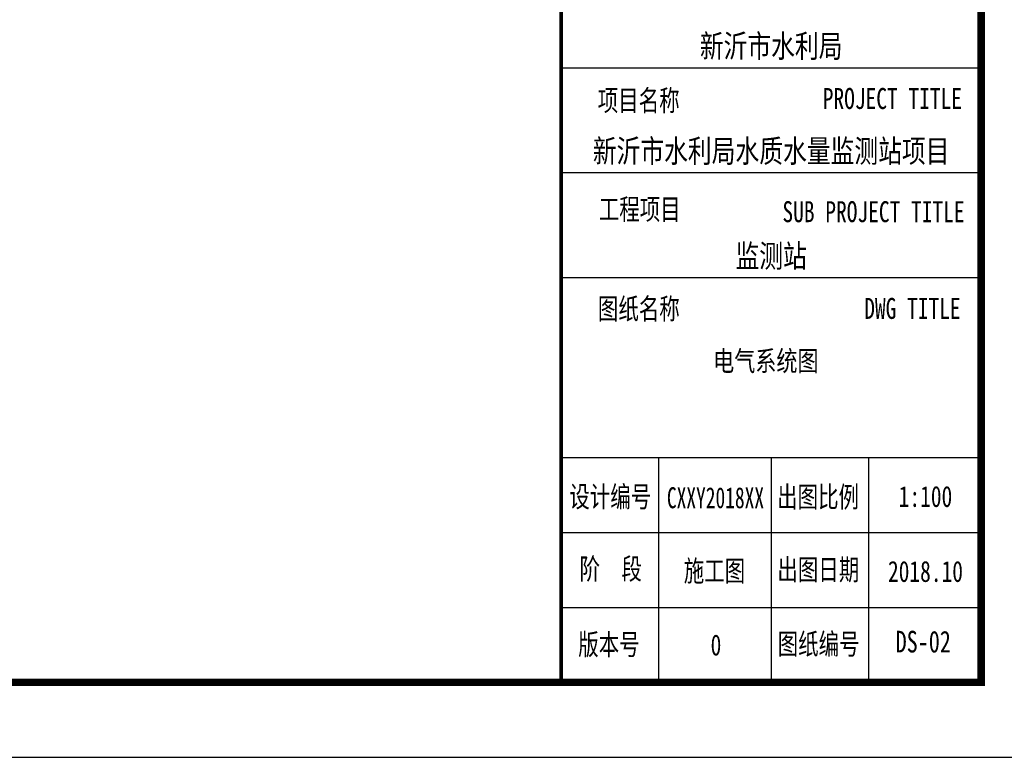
# Model space of a CAD drawing. Extents: x 427948 to 764348, y 274849 to 601549.
# Tile 39 of 212: x 582328 to 595457, y 512449 to 522290. Entities that reach past the tile are written whole.
import ezdxf
from ezdxf.enums import TextEntityAlignment as Align

# ---------------------------------------------------------------- set-up
doc = ezdxf.new("R2010")
doc.units = 0
doc.header["$LTSCALE"] = 1000
doc.header["$MEASUREMENT"] = 0
doc.layers.get('0').update_dxf_attribs({"linetype": 'CONTINUOUS'})
doc.layers.add('PUB_TITLE', color=4, linetype='CONTINUOUS')
doc.layers.add('TK', color=7, linetype='CONTINUOUS')
doc.styles.add('-宋体', font='txt', dxfattribs={"width": 0.8})
doc.styles.add('TKHZ1', font='txt', dxfattribs={"width": 0.8})

# ---------------------------------------------------------------- blocks, each defined once
blk = doc.blocks.new('24')
at = {"color": 4}
for p, q in [((-1110889, 145319), (-1110889, 202719)), ((-1110889, 147726), (-1110889, 147726)), ((-1116547, 145319), (-1110889, 145319))]:
    blk.add_line(p, q, dxfattribs=at)
at = {"layer": 'PUB_TITLE'}
for p, q in [((-1110889, 145319), (-1110889, 202719)), ((-1116489, 153519), (-1110889, 153519)), ((-1116489, 152119), (-1110889, 152119)), ((-1116489, 150719), (-1110889, 150719)), ((-1116489, 148319), (-1110889, 148319)), ((-1115189, 148319), (-1115189, 145319)), ((-1113689, 148319), (-1113689, 145319)), ((-1112389, 148319), (-1112389, 145319)), ((-1116489, 147319), (-1110889, 147319)), ((-1116489, 146319), (-1110889, 146319))]:
    blk.add_line(p, q, dxfattribs=at)
at = {"layer": 'PUB_TITLE', "linetype": 'Continuous'}
blk.add_lwpolyline([(-1193989, 144319), (-1109889, 144319), (-1109889, 203719), (-1193989, 203719)], close=True, dxfattribs=at)
at = {"layer": 'PUB_TITLE', "linetype": 'Continuous', "const_width": 100}
blk.add_lwpolyline([(-1191489, 145319), (-1110889, 145319), (-1110889, 202719), (-1191489, 202719)], close=True, dxfattribs=at)
at = {"layer": 'PUB_TITLE', "const_width": 50}
blk.add_lwpolyline([(-1116489, 145319), (-1116489, 202719)], dxfattribs=at)
at = {"layer": 'PUB_TITLE', "linetype": 'Continuous', "const_width": 80}
blk.add_lwpolyline([(-1110889, 145319), (-1110889, 202719)], dxfattribs=at)
at = {"layer": 'TK'}
for s, height, style, width, p in [('新沂市水利局', 304.9, 'TKHZ1', 0.8, (-1113689, 153655)), ('新沂市水利局水质水量监测站项目', 304.92, 'TKHZ1', 0.8, (-1113689, 152255)), ('监测站', 304.9, 'TKHZ1', 0.8, (-1113689, 150855)), ('CXXY2018XX', 280, '-宋体', 0.68, (-1114431, 147642)), ('1:100', 280, '-宋体', 0.75, (-1111631, 147659)), ('2018.10', 280, '-宋体', 0.75, (-1111631, 146659))]:
    blk.add_text(s, height=height, dxfattribs=dict(at, style=style, width=width)).set_placement(p, align=Align.CENTER)
at = {"layer": 'TK', "style": '-宋体', "width": 0.75}
for s, p in [('项目名称', (-1116001, 152942)), ('PROJECT TITLE', (-1113001, 152968, 0)), ('图纸名称', (-1115999, 150163)), ('DWG TITLE', (-1112448, 150168, 0)), ('设计编号', (-1116380, 147656, 0)), ('出图比例', (-1113609, 147653, 0)), ('阶  段', (-1116244, 146693, 0)), ('施工图', (-1114854, 146666, 0)), ('出图日期', (-1113606, 146682, 0)), ('版本号', (-1116261, 145685, 0)), ('图纸编号', (-1113602, 145691, 0)), ('0', (-1114496, 145678, 0))]:
    blk.add_text(s, height=280, dxfattribs=at).set_placement(p)
for s, p in [('工程项目', (-1115441, 151633)), ('SUB PROJECT TITLE', (-1112324, 151598))]:
    blk.add_text(s, height=280, dxfattribs=at).set_placement(p, align=Align.MIDDLE)

msp = doc.modelspace()

# ---------------------------------------------------------------- block references
msp.add_blockref('24', (1706036.9, 368130.5))

# ---------------------------------------------------------------- texts
at = {"layer": 'TK', "style": '-宋体', "width": 0.8}
msp.add_text('电气系统图', height=270.44, dxfattribs=at).set_placement((591574.1, 517601.6))
at = {"layer": 'TK', "style": '-宋体', "width": 0.75}
msp.add_attdef('DS-02', text='建施-01', height=288.47, dxfattribs=at).set_placement((594376.3, 513992.5), align=Align.MIDDLE_CENTER)

doc.saveas('drawing.dxf')
